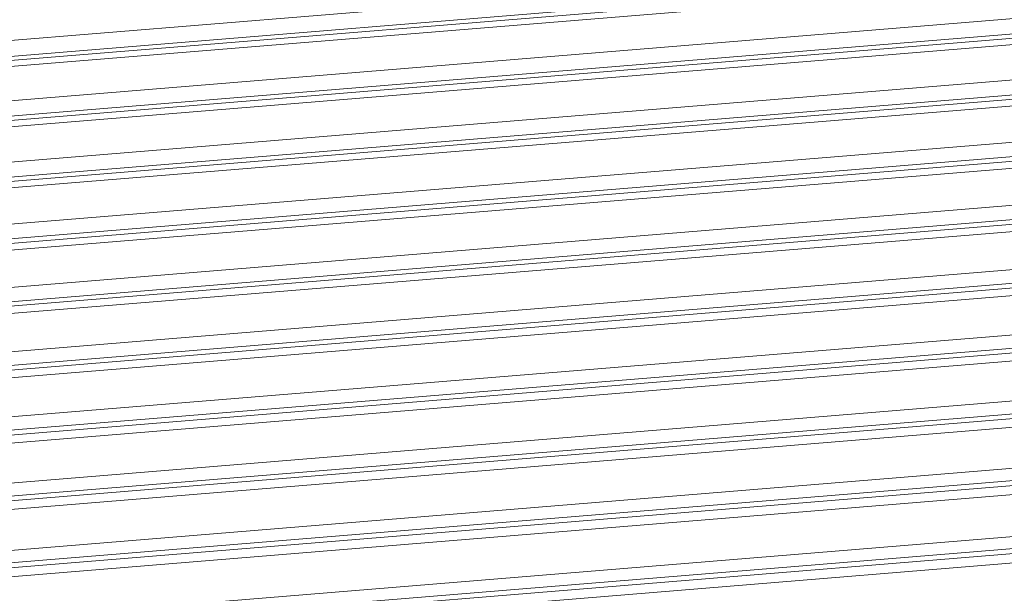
# Model space of a CAD drawing. Header units: millimetres. Extents: x 24895 to 26296, y -11704 to -10713.
# Tile 39 of 47: x 26131 to 26189, y -11394 to -11360. Entities that reach past the tile are written whole.
import ezdxf

# ---------------------------------------------------------------- set-up
doc = ezdxf.new("R2010")
doc.units = ezdxf.units.MM
doc.header["$LTSCALE"] = 50
doc.layers.get('0').update_dxf_attribs({"lineweight": 18})

msp = doc.modelspace()

# ---------------------------------------------------------------- linework, layer by layer
at = {"color": 7, "linetype": 'Continuous'}
for p, q in [((25799.287, -11388.723), (26206.8, -11355.316)), ((25799.343, -11389.64), (26206.945, -11356.226)), ((26206.935, -11356.479), (25799.354, -11389.892)), ((26206.84, -11356.82), (25799.368, -11390.224)), ((25799.36, -11392.24), (26206.68, -11358.849)), ((25799.3, -11393.144), (26206.825, -11359.736)), ((26206.818, -11359.994), (25799.271, -11393.403)), ((26206.722, -11360.358), (25799.184, -11393.767)), ((25798.907, -11395.859), (26206.595, -11362.438)), ((26206.737, -11363.564), (25798.728, -11397.011)), ((25798.769, -11396.747), (26206.741, -11363.302)), ((26206.64, -11363.95), (25798.668, -11397.395)), ((25798.334, -11399.546), (26206.546, -11366.082)), ((25798.151, -11400.414), (26206.693, -11366.923)), ((26206.691, -11367.188), (25798.173, -11400.677)), ((26206.594, -11367.598), (25798.11, -11401.085)), ((25797.984, -11403.272), (26206.534, -11369.78)), ((25797.981, -11404.102), (26206.68, -11370.598)), ((26206.681, -11370.867), (25798.003, -11404.369)), ((26206.584, -11371.301), (25798.038, -11404.792)), ((25798.043, -11407.023), (26206.557, -11373.534)), ((25798.058, -11407.827), (26206.703, -11374.327)), ((26206.706, -11374.601), (25798.062, -11408.1)), ((26206.61, -11375.058), (25798.07, -11408.549)), ((25798.097, -11410.832), (26206.616, -11377.343)), ((25798.093, -11411.613), (26206.762, -11378.112)), ((26206.768, -11378.389), (25798.091, -11411.891)), ((26206.671, -11378.871), (25798.089, -11412.366)), ((25798.076, -11414.706), (26206.711, -11381.207)), ((25798.072, -11415.463), (26206.857, -11381.952)), ((26206.769, -11382.74), (25798.063, -11416.244)), ((26206.865, -11382.233), (25798.071, -11415.745)), ((25797.991, -11418.645), (26206.843, -11385.128)), ((26206.999, -11386.133), (25797.96, -11419.665)), ((25797.968, -11419.378), (26206.988, -11385.848)), ((26206.904, -11386.665), (25797.944, -11420.191)), ((25797.841, -11422.65), (26207.013, -11389.107)), ((26207.171, -11390.091), (25797.784, -11423.651)), ((25797.801, -11423.359), (26207.157, -11389.801)), ((26207.077, -11390.648), (25797.752, -11424.203))]:
    msp.add_line(p, q, dxfattribs=at)

doc.saveas('drawing.dxf')
